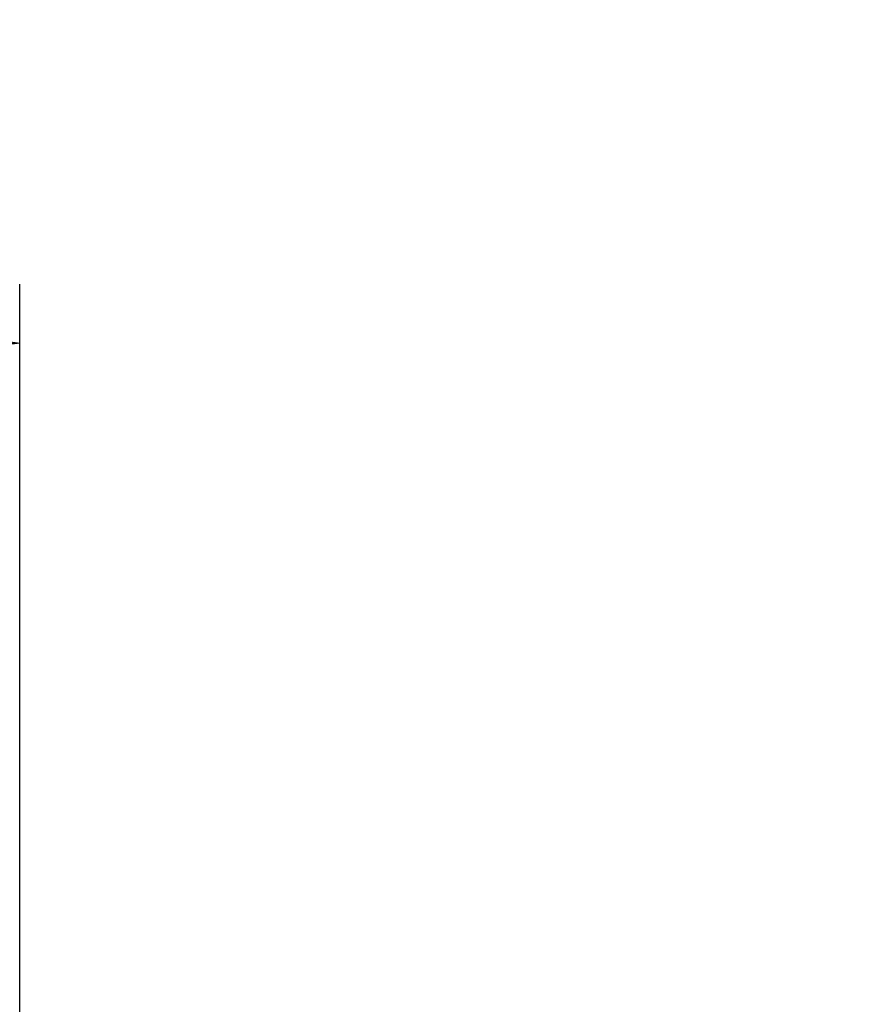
# Model space of a CAD drawing. Header units: millimetres. Extents: x 0 to 420, y 0 to 594.
# Tile 28 of 34: x 95 to 123, y 504 to 537. Entities that reach past the tile are written whole.
import ezdxf

# ---------------------------------------------------------------- set-up
doc = ezdxf.new("R2010")
doc.units = ezdxf.units.MM
doc.linetypes.add('K5LT_THIN', pattern=[0])
doc.layers.add('Системный слой', color=7, linetype='Continuous')
doc.styles.add('KDIMTEXTSTYLE', font='GOST_AU.SHX', dxfattribs={"width": 0.96, "oblique": 15, "height": 5})
doc.dimstyles.new('KDIMSTYLE (1.00)', dxfattribs={"dimtxt": 5, "dimasz": 1, "dimexe": 2, "dimexo": 0, "dimgap": 1, "dimtad": 1, "dimtxsty": 'KDIMTEXTSTYLE', "dimsah": 1, "dimcen": 0, "dimdle": 1, "dimadec": 0, "dimazin": 0, "dimtfac": 0.667, "dimtmove": 0, "dimatfit": 3, "dimfxl": 1, "dimtvp": 1, "dimtolj": 1, "dimtzin": 0, "dimarcsym": 0})

# ---------------------------------------------------------------- blocks, each defined once
blk = doc.blocks.new('KDIMARROW_01')
at = {"layer": 'Системный слой'}
blk.add_hatch(color=0, dxfattribs=at).paths.add_polyline_path([(-5, -0.658), (0, 0), (-5, 0.658), (-4.5, 0)])
at = {"layer": 'Системный слой', "color": 0, "linetype": 'K5LT_THIN', "lineweight": 18}
for p, q in [((-4.5, 0), (-5, 0.658)), ((-5, 0.658), (0, 0)), ((0, 0), (-5, -0.658)), ((-5, -0.658), (-4.5, 0)), ((0, 0), (-1, 0))]:
    blk.add_line(p, q, dxfattribs=at)

msp = doc.modelspace()

# ---------------------------------------------------------------- dimensions: what is measured, and where the dimension line sits
at = {"layer": 'Системный слой', "color": 7}
msp.add_linear_dim(base=(95.112, 526.48), p1=(205.112, 467.015), p2=(95.112, 474.572), location=(150.112, 526.48), text='\\H5.0;\\W0.965;\\Q15;\\H5.0;\\W0.965;\\Q15;\\Q15;\\H7.00;Ш\\Q15;\\H5.00;', dimstyle='KDIMSTYLE (1.00)', override={"dimexo": 0, "dimblk1": 'KDIMARROW_01', "dimblk2": 'KDIMARROW_01', "dimse1": 0, "dimse2": 0, "dimclrt": 7, "dimtolj": 1}, dxfattribs=at).render()

doc.saveas('drawing.dxf')
